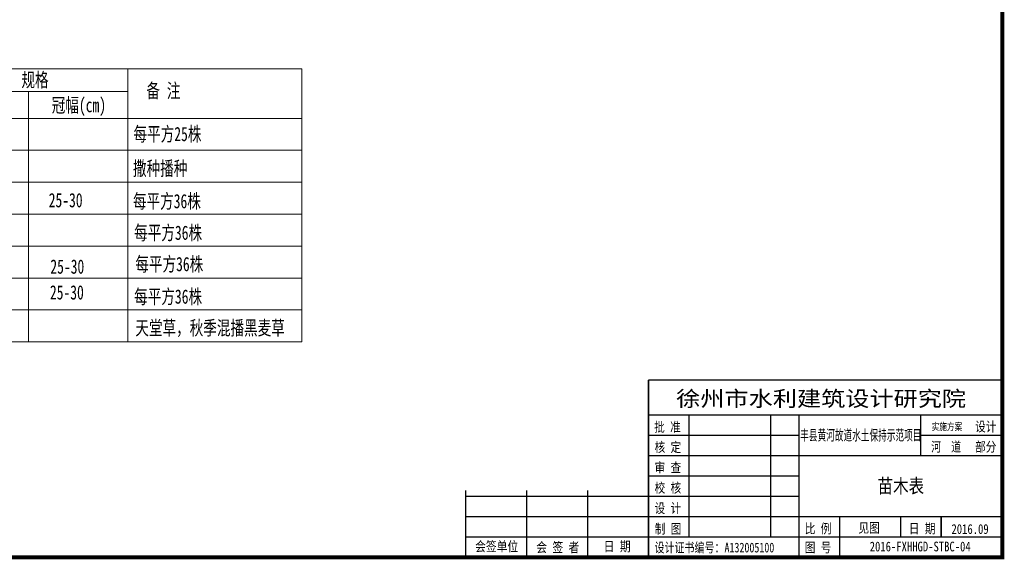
# Model space of a CAD drawing. Header units: millimetres. Extents: x -64078 to -62795, y 13127 to 13405.
# Tile 41 of 51: x -63037 to -62795, y 13127 to 13259. Entities that reach past the tile are written whole.
import ezdxf

# ---------------------------------------------------------------- set-up
doc = ezdxf.new("R2010")
doc.units = ezdxf.units.MM
doc.header["$LTSCALE"] = 1000
doc.header["$MEASUREMENT"] = 0
for name, color, linetype in [('SYN_TK', 7, 'Continuous'), ('中文', 6, 'Continuous'), ('图框', 7, 'Continuous')]:
    doc.layers.add(name, color=color, linetype=linetype)
doc.layers.add('边线', color=7, linetype='Continuous', lineweight=20)
doc.styles.add('123', font='SIMFANG.TTF')
doc.styles.add('H1', font='NSimSun.ttf', dxfattribs={"width": 0.7})
doc.styles.add('图框', font='SIMFANG.TTF', dxfattribs={"width": 0.8, "height": 4})

msp = doc.modelspace()

# ---------------------------------------------------------------- linework, layer by layer
at = {"layer": 'SYN_TK', "color": 7, "const_width": 1}
msp.add_lwpolyline([(-63175.07, 13404.19), (-62795.07, 13404.19), (-62795.07, 13127.19), (-63175.07, 13127.19)], close=True, dxfattribs=at)
at = {"layer": 'SYN_TK', "color": 7, "const_width": 0.25}
msp.add_lwpolyline([(-62795.07, 13153.19), (-62795.07, 13127.19)], dxfattribs=at)
at = {"layer": '中文', "lineweight": 0}
for p, q in [((-63143.29, 13247.31, -0.15), (-62967.25, 13247.31, -0.15)), ((-63010.04, 13247.31, -0.15), (-63010.04, 13195.87, -0.15)), ((-63010.04, 13247.31, -0.15), (-63010.04, 13180.17, -0.15)), ((-63010.04, 13247.31, -0.15), (-63010.04, 13203.72, -0.15)), ((-62967.25, 13180.17, -0.15), (-62967.25, 13247.31, -0.15)), ((-63053.84, 13241.71, -0.15), (-63010.04, 13241.71, -0.15)), ((-63034.43, 13241.71, -0.15), (-63034.43, 13180.17, -0.15)), ((-63143.29, 13235.13, -0.15), (-62967.25, 13235.13, -0.15)), ((-63127.79, 13235.13, -0.15), (-62989.17, 13235.13, -0.15)), ((-63143.29, 13227.28, -0.15), (-62967.25, 13227.28, -0.15)), ((-63143.29, 13219.43, -0.15), (-62967.25, 13219.43, -0.15)), ((-63010.04, 13215.61, -0.15), (-63010.04, 13195.87, -0.15)), ((-63143.29, 13211.58, -0.15), (-62967.25, 13211.58, -0.15)), ((-63034.43, 13210.01, -0.15), (-63034.43, 13195.87, -0.15)), ((-63143.29, 13203.72, -0.15), (-62967.25, 13203.72, -0.15)), ((-63010.05, 13203.72, -0.15), (-63010.05, 13195.87, -0.15)), ((-63010.04, 13203.43, -0.15), (-63010.04, 13195.87, -0.15)), ((-63034.43, 13197.83, -0.15), (-63034.43, 13195.87, -0.15)), ((-63143.29, 13195.87, -0.15), (-62967.25, 13195.87, -0.15)), ((-63143.29, 13188.02, -0.15), (-62967.25, 13188.02, -0.15)), ((-63143.29, 13180.17, -0.15), (-62967.25, 13180.17, -0.15))]:
    msp.add_line(p, q, dxfattribs=at)
at = {"layer": '图框', "linetype": 'Continuous'}
for p, q in [((-62882.07, 13170.76), (-62882.07, 13127.19)), ((-62882.07, 13127.19), (-62882.07, 13170.76)), ((-62795.07, 13170.76), (-62882.07, 13170.76)), ((-62882.07, 13170.76), (-62882.07, 13127.19)), ((-62882.07, 13162.19), (-62795.07, 13162.19)), ((-62872.07, 13132.19), (-62872.07, 13162.19)), ((-62852.07, 13162.19), (-62852.07, 13132.19)), ((-62845.07, 13162.19), (-62845.07, 13127.19)), ((-62815.07, 13152.19), (-62815.07, 13162.19)), ((-62882.07, 13157.19), (-62845.07, 13157.19)), ((-62815.07, 13157.19), (-62795.07, 13157.19)), ((-62882.07, 13152.19), (-62795.07, 13152.19)), ((-62882.07, 13147.19), (-62845.07, 13147.19)), ((-62927.07, 13143.58), (-62927.07, 13127.19)), ((-62927.07, 13143.58), (-62927.07, 13127.19)), ((-62927.07, 13142.19), (-62845.07, 13142.19)), ((-62912.07, 13143.58), (-62912.07, 13127.19)), ((-62897.07, 13143.58), (-62897.07, 13127.19)), ((-62927.07, 13137.19), (-62795.07, 13137.19)), ((-62835.07, 13137.19), (-62835.07, 13127.19)), ((-62820.07, 13137.19), (-62820.07, 13132.19)), ((-62810.07, 13137.19), (-62810.07, 13132.19)), ((-62810.07, 13132.19), (-62810.07, 13137.19)), ((-62927.07, 13132.19), (-62795.07, 13132.19)), ((-62845.07, 13127.19), (-62795.07, 13127.19))]:
    msp.add_line(p, q, dxfattribs=at)

# ---------------------------------------------------------------- texts
at = {"layer": '中文', "lineweight": 0, "style": 'H1', "width": 0.7}
for s, height, p in [('规格', 3.499, (-63036.2, 13242.85, -0.15)), ('备 注', 3.499, (-63005.47, 13240.19, -0.15)), ('冠幅(cm)', 3.499, (-63028.75, 13236.64, -0.15)), ('每平方25株', 3.499, (-63008.65, 13229.53, -0.15)), ('撒种播种', 3.499, (-63008.78, 13221.08, -0.15)), ('25-30', 3.499, (-63029.5, 13213.26, -0.15)), ('每平方36株', 3.499, (-63008.79, 13213.02, -0.15)), ('每平方36株', 3.499, (-63008.49, 13205.26, -0.15)), ('25-30', 3.499, (-63029.09, 13196.93, -0.15)), ('每平方36株', 3.499, (-63008.2, 13197.55, -0.15)), ('25-30', 3.499, (-63029.2, 13190.59, -0.15)), ('每平方36株', 3.499, (-63008.49, 13189.56, -0.15)), ('天堂草，秋季混播黑麦草', 3.4992, (-63008.2, 13181.85, -0.15))]:
    msp.add_text(s, height=height, dxfattribs=at).set_placement(p)
at = {"layer": '图框', "linetype": 'Continuous', "style": '图框'}
for s, height, width, p in [('徐州市水利建筑设计研究院', 3.7857, 1.15, (-62875.24, 13164.31)), ('批 准', 2.4, 0.8, (-62880.67, 13158.04)), ('设计', 2.4, 0.8, (-62801.76, 13158.14)), ('丰县黄河故道水土保持示范项目', 2.622, 0.58, (-62844.75, 13155.93)), ('实施方案', 1.8, 0.75, (-62812.47, 13158.41)), ('核 定', 2.4, 0.8, (-62880.55, 13153.07)), ('河  道', 2.4, 0.75, (-62812.56, 13153.18)), ('部分', 2.4, 0.8, (-62801.76, 13153.17)), ('审 查', 2.4, 0.8, (-62880.55, 13148.07)), ('校 核', 2.4, 0.8, (-62880.55, 13143.07)), ('设 计', 2.4, 0.8, (-62880.55, 13138.07)), ('制 图', 2.4, 0.8, (-62880.52, 13133)), ('比 例', 2.4, 0.8, (-62843.62, 13133.06)), ('见图', 2.4, 0.8, (-62830.43, 13133.24)), ('日 期', 2.4, 0.8, (-62818.05, 13133.06)), ('2016.09', 2.4, 0.8, (-62807.56, 13132.94)), ('会签单位', 2.429, 0.8, (-62924.68, 13128.64)), ('会 签 者', 2.429, 0.8, (-62909.64, 13128.43)), ('日 期', 2.429, 0.8, (-62893.06, 13128.67)), ('设计证书编号：A132005100', 2.4, 0.75, (-62880.55, 13128.39)), ('图 号', 2.4, 0.8, (-62843.62, 13128.4)), ('2016-FXHHGD-STBC-04', 2.4, 0.8, (-62827.66, 13128.64))]:
    msp.add_text(s, height=height, dxfattribs=dict(at, width=width)).set_placement(p)
at = {"layer": '边线', "style": '123', "width": 0.8}
msp.add_text('苗木表', height=3.5, dxfattribs=at).set_placement((-62825.73, 13142.97))

doc.saveas('drawing.dxf')
